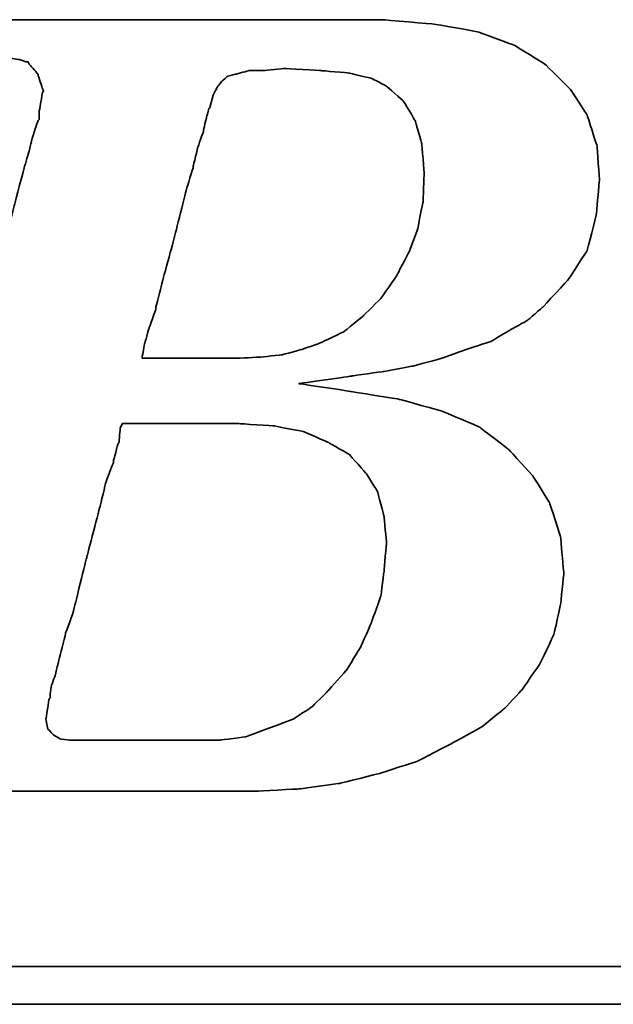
# Model space of a CAD drawing. Header units: millimetres. Extents: x 293 to 531, y -192 to -115.
# Tile 31 of 49: x 464.71 to 465.88, y -169.89 to -167.94. Entities that reach past the tile are written whole.
import ezdxf

# ---------------------------------------------------------------- set-up
doc = ezdxf.new("R2010")
doc.units = ezdxf.units.MM
doc.header["$LTSCALE"] = 0.1
doc.layers.add('DIM', color=4, linetype='CONTINUOUS')
doc.layers.add('layer 1', color=7, linetype='CONTINUOUS')

# ---------------------------------------------------------------- blocks, each defined once
blk = doc.blocks.new('TBI MOTION logo(完整正式版)')
at = {"layer": 'layer 1', "color": 22, "lineweight": 35}
for points, knots in [([(-64.65375, -6.86375), (-64.65375, -6.86375), (-64.84375, -7.29625), (-64.84375, -7.29625), (-64.84375, -7.29625), (-64.84375, -7.29625), (-64.86875, -7.34375), (-64.86875, -7.34375), (-64.86875, -7.34375), (-64.86875, -7.34375), (-64.86875, -7.36875), (-64.86875, -7.36875), (-64.86875, -7.36875), (-64.86875, -7.36875), (-65.15375, -7.65375), (-65.15375, -7.65375), (-65.15375, -7.65375), (-65.15375, -7.65375), (-65.17875, -7.65375), (-65.17875, -7.65375), (-65.17875, -7.65375), (-65.17875, -7.65375), (-65.20375, -7.67875), (-65.20375, -7.67875), (-65.20375, -7.67875), (-65.20375, -7.67875), (-65.58875, -7.87125), (-65.58875, -7.87125), (-65.58875, -7.87125), (-65.58875, -7.87125), (-65.63375, -7.87125), (-65.63375, -7.87125), (-65.63375, -7.87125), (-65.63375, -7.87125), (-65.65875, -7.89375), (-65.65875, -7.89375), (-65.65875, -7.89375), (-65.65875, -7.89375), (-66.09375, -7.94375), (-66.09375, -7.94375), (-66.09375, -7.94375), (-66.09375, -7.94375), (-66.11375, -7.94375), (-66.11375, -7.94375), (-66.11375, -7.94375), (-66.11375, -7.94375), (-66.16375, -7.94375), (-66.16375, -7.94375), (-66.16375, -7.94375), (-66.16375, -7.94375), (-66.30875, -7.94375), (-66.30875, -7.94375), (-66.30875, -7.94375), (-66.30875, -7.94375), (-66.69375, -7.94375), (-66.69375, -7.94375), (-66.69375, -7.94375), (-66.69375, -7.94375), (-67.07375, -7.94375), (-67.07375, -7.94375), (-67.07375, -7.94375), (-67.07375, -7.94375), (-67.12375, -7.94375), (-67.12375, -7.94375), (-67.12375, -7.94375), (-67.12375, -7.94375), (-67.12375, -7.96625), (-67.12375, -7.96625), (-67.12375, -7.96625), (-67.12375, -7.96625), (-67.14875, -7.99125), (-67.14875, -7.99125), (-67.14875, -7.99125), (-67.14875, -7.99125), (-67.24375, -8.34875), (-67.24375, -8.34875), (-67.24375, -8.34875), (-67.24375, -8.34875), (-67.31375, -8.68625), (-67.31375, -8.68625), (-67.31375, -8.68625), (-67.31375, -8.68625), (-67.26875, -8.68625), (-67.26875, -8.68625), (-67.26875, -8.68625), (-67.26875, -8.68625), (-67.07375, -8.68625), (-67.07375, -8.68625), (-67.07375, -8.68625), (-67.07375, -8.68625), (-66.54875, -8.68625), (-66.54875, -8.68625), (-66.54875, -8.68625), (-66.54875, -8.68625), (-65.82625, -8.68625), (-65.82625, -8.68625), (-65.82625, -8.68625), (-65.82625, -8.68625), (-65.01375, -8.68625), (-65.01375, -8.68625), (-65.01375, -8.68625), (-65.01375, -8.68625), (-64.05375, -8.68625), (-64.05375, -8.68625), (-64.05375, -8.68625), (-64.05375, -8.68625), (-62.08375, -8.68625), (-62.08375, -8.68625), (-62.08375, -8.68625), (-62.08375, -8.68625), (-60.06875, -8.68625), (-60.06875, -8.68625), (-60.06875, -8.68625), (-60.06875, -8.68625), (-59.10875, -8.68625), (-59.10875, -8.68625), (-59.10875, -8.68625), (-59.10875, -8.68625), (-58.29375, -8.68625), (-58.29375, -8.68625), (-58.29375, -8.68625), (-58.29375, -8.68625), (-57.57375, -8.68625), (-57.57375, -8.68625), (-57.57375, -8.68625), (-57.57375, -8.68625), (-57.04875, -8.68625), (-57.04875, -8.68625), (-57.04875, -8.68625), (-57.04875, -8.68625), (-56.85375, -8.68625), (-56.85375, -8.68625), (-56.85375, -8.68625), (-56.85375, -8.68625), (-56.70875, -8.68625), (-56.70875, -8.68625), (-56.70875, -8.68625), (-56.70875, -8.68625), (-56.61375, -8.68625), (-56.61375, -8.68625), (-56.61375, -8.68625), (-56.61375, -8.68625), (-56.56875, -8.68625), (-56.56875, -8.68625), (-56.56875, -8.68625), (-56.56875, -8.68625), (-55.65375, -8.63875), (-55.65375, -8.63875), (-55.65375, -8.63875), (-55.65375, -8.63875), (-54.76875, -8.51875), (-54.76875, -8.51875), (-54.76875, -8.51875), (-54.76875, -8.51875), (-53.90375, -8.30375), (-53.90375, -8.30375), (-53.90375, -8.30375), (-53.90375, -8.30375), (-53.08875, -8.03875), (-53.08875, -8.03875), (-53.08875, -8.03875), (-53.08875, -8.03875), (-52.34375, -7.65375), (-52.34375, -7.65375), (-52.34375, -7.65375), (-52.34375, -7.65375), (-51.69875, -7.29625), (-51.69875, -7.29625), (-51.69875, -7.29625), (-51.69875, -7.29625), (-51.21875, -6.91125), (-51.21875, -6.91125), (-51.21875, -6.91125), (-51.21875, -6.91125), (-50.83375, -6.50375), (-50.83375, -6.50375), (-50.83375, -6.50375), (-50.83375, -6.50375), (-50.44875, -5.94875), (-50.44875, -5.94875), (-50.44875, -5.94875), (-50.44875, -5.94875), (-50.13875, -5.30375), (-50.13875, -5.30375), (-50.13875, -5.30375), (-50.13875, -5.30375), (-49.99375, -4.65375), (-49.99375, -4.65375), (-49.99375, -4.65375), (-49.99375, -4.65375), (-49.92375, -3.98375), (-49.92375, -3.98375), (-49.92375, -3.98375), (-49.92375, -3.98375), (-49.99375, -3.19374), (-49.99375, -3.19374), (-49.99375, -3.19374), (-49.99375, -3.19374), (-50.23374, -2.44874), (-50.23374, -2.44874), (-50.23374, -2.44874), (-50.23374, -2.44874), (-50.59375, -1.87374), (-50.59375, -1.87374), (-50.59375, -1.87374), (-50.59375, -1.87374), (-51.09875, -1.31874), (-51.09875, -1.31874), (-51.09875, -1.31874), (-51.09875, -1.31874), (-51.74375, -0.81875), (-51.74375, -0.81875), (-51.74375, -0.81875), (-51.74375, -0.81875), (-52.53875, -0.48125), (-52.53875, -0.48125), (-52.53875, -0.48125), (-52.53875, -0.48125), (-53.47375, -0.21875), (-53.47375, -0.21875), (-53.47375, -0.21875), (-53.47375, -0.21875), (-54.52875, -0.04874), (-54.52875, -0.04874), (-54.52875, -0.04874), (-54.52875, -0.04874), (-55.65375, 0.12125), (-55.65375, 0.12125), (-55.65375, 0.12125), (-55.65375, 0.12125), (-54.50375, 0.28624), (-54.50375, 0.28624), (-54.50375, 0.28624), (-54.50375, 0.28624), (-53.83375, 0.38124), (-53.83375, 0.38124), (-53.83375, 0.38124), (-53.83375, 0.38124), (-53.18375, 0.50125), (-53.18375, 0.50125), (-53.18375, 0.50125), (-53.18375, 0.50125), (-52.55875, 0.66874), (-52.55875, 0.66874), (-52.55875, 0.66874), (-52.55875, 0.66874), (-52.03375, 0.86124), (-52.03375, 0.86124), (-52.03375, 0.86124), (-52.03375, 0.86124), (-51.50374, 1.03124), (-51.50374, 1.03124), (-51.50374, 1.03124), (-51.50374, 1.03124), (-51.09875, 1.27125), (-51.09875, 1.27125), (-51.09875, 1.27125), (-51.09875, 1.27125), (-50.71375, 1.48624), (-50.71375, 1.48624), (-50.71375, 1.48624), (-50.71375, 1.48624), (-50.37625, 1.77625), (-50.37625, 1.77625), (-50.37625, 1.77625), (-50.37625, 1.77625), (-49.82375, 2.37625), (-49.82375, 2.37625), (-49.82375, 2.37625), (-49.82375, 2.37625), (-49.41875, 2.99625), (-49.41875, 2.99625), (-49.41875, 2.99625), (-49.41875, 2.99625), (-49.22375, 3.76625), (-49.22375, 3.76625), (-49.22375, 3.76625), (-49.22375, 3.76625), (-49.15375, 4.50874), (-49.15375, 4.50874), (-49.15375, 4.50874), (-49.15375, 4.50874), (-49.20375, 5.25125), (-49.20375, 5.25125), (-49.20375, 5.25125), (-49.20375, 5.25125), (-49.41875, 5.92625), (-49.41875, 5.92625), (-49.41875, 5.92625), (-49.41875, 5.92625), (-49.77875, 6.47625), (-49.77875, 6.47625), (-49.77875, 6.47625), (-49.77875, 6.47625), (-50.33125, 7.02624), (-50.33125, 7.02624), (-50.33125, 7.02624), (-50.33125, 7.02624), (-51.00125, 7.43625), (-51.00125, 7.43625), (-51.00125, 7.43625), (-51.00125, 7.43625), (-51.79375, 7.72625), (-51.79375, 7.72625), (-51.79375, 7.72625), (-51.79375, 7.72625), (-52.72875, 7.89124), (-52.72875, 7.89124), (-52.72875, 7.89124), (-52.72875, 7.89124), (-53.83375, 7.98625), (-53.83375, 7.98625), (-53.83375, 7.98625), (-53.83375, 7.98625), (-53.92875, 7.98625), (-53.92875, 7.98625), (-53.92875, 7.98625), (-53.92875, 7.98625), (-54.26375, 7.98625), (-54.26375, 7.98625), (-54.26375, 7.98625), (-54.26375, 7.98625), (-54.74375, 7.98625), (-54.74375, 7.98625), (-54.74375, 7.98625), (-54.74375, 7.98625), (-55.36875, 7.98625), (-55.36875, 7.98625), (-55.36875, 7.98625), (-55.36875, 7.98625), (-56.13375, 7.98625), (-56.13375, 7.98625), (-56.13375, 7.98625), (-56.13375, 7.98625), (-56.94875, 7.98625), (-56.94875, 7.98625), (-56.94875, 7.98625), (-56.94875, 7.98625), (-58.77625, 7.98625), (-58.77625, 7.98625), (-58.77625, 7.98625), (-58.77625, 7.98625), (-60.59875, 7.98625), (-60.59875, 7.98625), (-60.59875, 7.98625), (-60.59875, 7.98625), (-61.41375, 7.98625), (-61.41375, 7.98625), (-61.41375, 7.98625), (-61.41375, 7.98625), (-62.17875, 7.98625), (-62.17875, 7.98625), (-62.17875, 7.98625), (-62.17875, 7.98625), (-62.80375, 7.98625), (-62.80375, 7.98625), (-62.80375, 7.98625), (-62.80375, 7.98625), (-63.30625, 7.98625), (-63.30625, 7.98625), (-63.30625, 7.98625), (-63.30625, 7.98625), (-63.57375, 7.98625), (-63.57375, 7.98625), (-63.57375, 7.98625), (-63.57375, 7.98625), (-63.57375, 7.96375), (-63.57375, 7.96375), (-63.57375, 7.96375), (-63.57375, 7.96375), (-63.59875, 7.94125), (-63.59875, 7.94125), (-63.59875, 7.94125), (-63.59875, 7.94125), (-63.69375, 7.55625), (-63.69375, 7.55625), (-63.69375, 7.55625), (-63.69375, 7.55625), (-63.76375, 7.24624), (-63.76375, 7.24624), (-63.76375, 7.24624), (-63.76375, 7.24624), (-63.23875, 7.24624), (-63.23875, 7.24624), (-63.23875, 7.24624), (-63.23875, 7.24624), (-62.75875, 7.24624), (-62.75875, 7.24624), (-62.75875, 7.24624), (-62.75875, 7.24624), (-62.61125, 7.24624), (-62.61125, 7.24624), (-62.61125, 7.24624), (-62.61125, 7.24624), (-62.56625, 7.24624), (-62.56625, 7.24624), (-62.56625, 7.24624), (-62.56625, 7.24624), (-62.22875, 7.24624), (-62.22875, 7.24624), (-62.22875, 7.24624), (-62.22875, 7.24624), (-62.20375, 7.24624), (-62.20375, 7.24624), (-62.20375, 7.24624), (-62.20375, 7.24624), (-62.17875, 7.21875), (-62.17875, 7.21875), (-62.17875, 7.21875), (-62.17875, 7.21875), (-61.96375, 7.17125), (-61.96375, 7.17125), (-61.96375, 7.17125), (-61.96375, 7.17125), (-61.72375, 7.12624), (-61.72375, 7.12624), (-61.72375, 7.12624), (-61.72375, 7.12624), (-61.70375, 7.12624), (-61.70375, 7.12624), (-61.70375, 7.12624), (-61.70375, 7.12624), (-61.55875, 7.07624), (-61.55875, 7.07624), (-61.55875, 7.07624), (-61.55875, 7.07624), (-61.50875, 7.07624), (-61.50875, 7.07624), (-61.50875, 7.07624), (-61.50875, 7.07624), (-61.48375, 7.02624), (-61.48375, 7.02624), (-61.48375, 7.02624), (-61.48375, 7.02624), (-61.31875, 6.83375), (-61.31875, 6.83375), (-61.31875, 6.83375), (-61.31875, 6.83375), (-61.29375, 6.81125), (-61.29375, 6.81125), (-61.29375, 6.81125), (-61.29375, 6.81125), (-61.29375, 6.78625), (-61.29375, 6.78625), (-61.29375, 6.78625), (-61.29375, 6.78625), (-61.19875, 6.50124), (-61.19875, 6.50124), (-61.19875, 6.50124), (-61.19875, 6.50124), (-61.17375, 6.45124), (-61.17375, 6.45124), (-61.17375, 6.45124), (-61.17375, 6.45124), (-61.19875, 6.40625), (-61.19875, 6.40625), (-61.19875, 6.40625), (-61.19875, 6.40625), (-61.26875, 5.99624), (-61.26875, 5.99624), (-61.26875, 5.99624), (-61.26875, 5.99624), (-61.26875, 5.85125), (-61.26875, 5.85125), (-61.26875, 5.85125), (-61.26875, 5.85125), (-61.26875, 5.82625), (-61.26875, 5.82625), (-61.26875, 5.82625), (-61.26875, 5.82625), (-61.29375, 5.80625), (-61.29375, 5.80625), (-61.29375, 5.80625), (-61.29375, 5.80625), (-61.34125, 5.66125), (-61.34125, 5.66125), (-61.34125, 5.66125), (-61.34125, 5.66125), (-61.41375, 5.44625), (-61.41375, 5.44625), (-61.41375, 5.44625), (-61.41375, 5.44625), (-61.48375, 5.15625), (-61.48375, 5.15625), (-61.48375, 5.15625), (-61.48375, 5.15625), (-61.58375, 4.82124), (-61.58375, 4.82124), (-61.58375, 4.82124), (-61.58375, 4.82124), (-61.79875, 4.00375), (-61.79875, 4.00375), (-61.79875, 4.00375), (-61.79875, 4.00375), (-62.05875, 2.99625), (-62.05875, 2.99625), (-62.05875, 2.99625), (-62.05875, 2.99625), (-62.34875, 1.91625), (-62.34875, 1.91625), (-62.34875, 1.91625), (-62.34875, 1.91625), (-62.97375, -0.41124), (-62.97375, -0.41124), (-62.97375, -0.41124), (-62.97375, -0.41124), (-63.59875, -2.75875), (-63.59875, -2.75875), (-63.59875, -2.75875), (-63.59875, -2.75875), (-63.88375, -3.86374), (-63.88375, -3.86374), (-63.88375, -3.86374), (-63.88375, -3.86374), (-64.14875, -4.82374), (-64.14875, -4.82374), (-64.14875, -4.82374), (-64.14875, -4.82374), (-64.36375, -5.64125), (-64.36375, -5.64125), (-64.36375, -5.64125), (-64.36375, -5.64125), (-64.43625, -5.97625), (-64.43625, -5.97625), (-64.43625, -5.97625), (-64.43625, -5.97625), (-64.50875, -6.28625), (-64.50875, -6.28625), (-64.50875, -6.28625), (-64.50875, -6.28625), (-64.50875, -6.30875), (-64.50875, -6.30875), (-64.50875, -6.30875), (-64.50875, -6.30875), (-64.57875, -6.50375), (-64.57875, -6.50375), (-64.57875, -6.50375), (-64.57875, -6.50375), (-64.62875, -6.69625), (-64.62875, -6.69625), (-64.62875, -6.69625), (-64.62875, -6.69625), (-64.62875, -6.76875), (-64.62875, -6.76875), (-64.62875, -6.76875), (-64.62875, -6.76875), (-64.62875, -6.81375), (-64.62875, -6.81375), (-64.62875, -6.81375), (-64.62875, -6.81375), (-64.62875, -6.83875), (-64.62875, -6.83875), (-64.62875, -6.83875), (-64.62875, -6.83875), (-64.65375, -6.86375), (-64.65375, -6.86375)], [0, 0, 0, 0, 0.00719424, 0.00719424, 0.00719424, 0.00719425, 0.01438849, 0.01438849, 0.01438849, 0.0143885, 0.02158273, 0.02158273, 0.02158273, 0.02158274, 0.02877698, 0.02877698, 0.02877698, 0.02877699, 0.03597122, 0.03597122, 0.03597122, 0.03597123, 0.04316547, 0.04316547, 0.04316547, 0.04316548, 0.05035971, 0.05035971, 0.05035971, 0.05035972, 0.05755396, 0.05755396, 0.05755396, 0.05755397, 0.0647482, 0.0647482, 0.0647482, 0.06474821, 0.07194245, 0.07194245, 0.07194245, 0.07194246, 0.07913669, 0.07913669, 0.07913669, 0.0791367, 0.08633094, 0.08633094, 0.08633094, 0.08633095, 0.09352518, 0.09352518, 0.09352518, 0.09352519, 0.10071942, 0.10071942, 0.10071942, 0.10071943, 0.10791367, 0.10791367, 0.10791367, 0.10791368, 0.11510791, 0.11510791, 0.11510791, 0.11510792, 0.12230216, 0.12230216, 0.12230216, 0.12230217, 0.1294964, 0.1294964, 0.1294964, 0.12949641, 0.13669065, 0.13669065, 0.13669065, 0.13669066, 0.14388489, 0.14388489, 0.14388489, 0.1438849, 0.15107914, 0.15107914, 0.15107914, 0.15107915, 0.15827338, 0.15827338, 0.15827338, 0.15827339, 0.16546763, 0.16546763, 0.16546763, 0.16546764, 0.17266187, 0.17266187, 0.17266187, 0.17266188, 0.17985612, 0.17985612, 0.17985612, 0.17985613, 0.18705036, 0.18705036, 0.18705036, 0.18705037, 0.1942446, 0.1942446, 0.1942446, 0.19424461, 0.20143885, 0.20143885, 0.20143885, 0.20143886, 0.20863309, 0.20863309, 0.20863309, 0.2086331, 0.21582734, 0.21582734, 0.21582734, 0.21582735, 0.22302158, 0.22302158, 0.22302158, 0.22302159, 0.23021583, 0.23021583, 0.23021583, 0.23021584, 0.23741007, 0.23741007, 0.23741007, 0.23741008, 0.24460432, 0.24460432, 0.24460432, 0.24460433, 0.25179856, 0.25179856, 0.25179856, 0.25179857, 0.25899281, 0.25899281, 0.25899281, 0.25899282, 0.26618705, 0.26618705, 0.26618705, 0.26618706, 0.27338129, 0.27338129, 0.27338129, 0.2733813, 0.28057554, 0.28057554, 0.28057554, 0.28057555, 0.28776978, 0.28776978, 0.28776978, 0.28776979, 0.29496403, 0.29496403, 0.29496403, 0.29496404, 0.30215827, 0.30215827, 0.30215827, 0.30215828, 0.30935252, 0.30935252, 0.30935252, 0.30935253, 0.31654676, 0.31654676, 0.31654676, 0.31654677, 0.32374101, 0.32374101, 0.32374101, 0.32374102, 0.33093525, 0.33093525, 0.33093525, 0.33093526, 0.3381295, 0.3381295, 0.3381295, 0.33812951, 0.34532374, 0.34532374, 0.34532374, 0.34532375, 0.35251799, 0.35251799, 0.35251799, 0.352518, 0.35971223, 0.35971223, 0.35971223, 0.35971224, 0.36690647, 0.36690647, 0.36690647, 0.36690648, 0.37410072, 0.37410072, 0.37410072, 0.37410073, 0.38129496, 0.38129496, 0.38129496, 0.38129497, 0.38848921, 0.38848921, 0.38848921, 0.38848922, 0.39568345, 0.39568345, 0.39568345, 0.39568346, 0.4028777, 0.4028777, 0.4028777, 0.40287771, 0.41007194, 0.41007194, 0.41007194, 0.41007195, 0.41726619, 0.41726619, 0.41726619, 0.4172662, 0.42446043, 0.42446043, 0.42446043, 0.42446044, 0.43165468, 0.43165468, 0.43165468, 0.43165469, 0.43884892, 0.43884892, 0.43884892, 0.43884893, 0.44604317, 0.44604317, 0.44604317, 0.44604318, 0.45323741, 0.45323741, 0.45323741, 0.45323742, 0.46043165, 0.46043165, 0.46043165, 0.46043166, 0.4676259, 0.4676259, 0.4676259, 0.46762591, 0.47482014, 0.47482014, 0.47482014, 0.47482015, 0.48201439, 0.48201439, 0.48201439, 0.4820144, 0.48920863, 0.48920863, 0.48920863, 0.48920864, 0.49640288, 0.49640288, 0.49640288, 0.49640289, 0.50359712, 0.50359712, 0.50359712, 0.50359713, 0.51079137, 0.51079137, 0.51079137, 0.51079138, 0.51798561, 0.51798561, 0.51798561, 0.51798562, 0.52517986, 0.52517986, 0.52517986, 0.52517987, 0.5323741, 0.5323741, 0.5323741, 0.53237411, 0.53956835, 0.53956835, 0.53956835, 0.53956836, 0.54676259, 0.54676259, 0.54676259, 0.5467626, 0.55395683, 0.55395683, 0.55395683, 0.55395684, 0.56115108, 0.56115108, 0.56115108, 0.56115109, 0.56834532, 0.56834532, 0.56834532, 0.56834533, 0.57553957, 0.57553957, 0.57553957, 0.57553958, 0.58273381, 0.58273381, 0.58273381, 0.58273382, 0.58992806, 0.58992806, 0.58992806, 0.58992807, 0.5971223, 0.5971223, 0.5971223, 0.59712231, 0.60431655, 0.60431655, 0.60431655, 0.60431656, 0.61151079, 0.61151079, 0.61151079, 0.6115108, 0.61870504, 0.61870504, 0.61870504, 0.61870505, 0.62589928, 0.62589928, 0.62589928, 0.62589929, 0.63309353, 0.63309353, 0.63309353, 0.63309354, 0.64028777, 0.64028777, 0.64028777, 0.64028778, 0.64748201, 0.64748201, 0.64748201, 0.64748202, 0.65467626, 0.65467626, 0.65467626, 0.65467627, 0.6618705, 0.6618705, 0.6618705, 0.66187051, 0.66906475, 0.66906475, 0.66906475, 0.66906476, 0.67625899, 0.67625899, 0.67625899, 0.676259, 0.68345324, 0.68345324, 0.68345324, 0.68345325, 0.69064748, 0.69064748, 0.69064748, 0.69064749, 0.69784173, 0.69784173, 0.69784173, 0.69784174, 0.70503597, 0.70503597, 0.70503597, 0.70503598, 0.71223022, 0.71223022, 0.71223022, 0.71223023, 0.71942446, 0.71942446, 0.71942446, 0.71942447, 0.72661871, 0.72661871, 0.72661871, 0.72661872, 0.73381295, 0.73381295, 0.73381295, 0.73381296, 0.74100719, 0.74100719, 0.74100719, 0.7410072, 0.74820144, 0.74820144, 0.74820144, 0.74820145, 0.75539568, 0.75539568, 0.75539568, 0.75539569, 0.76258993, 0.76258993, 0.76258993, 0.76258994, 0.76978417, 0.76978417, 0.76978417, 0.76978418, 0.77697842, 0.77697842, 0.77697842, 0.77697843, 0.78417266, 0.78417266, 0.78417266, 0.78417267, 0.79136691, 0.79136691, 0.79136691, 0.79136692, 0.79856115, 0.79856115, 0.79856115, 0.79856116, 0.8057554, 0.8057554, 0.8057554, 0.80575541, 0.81294964, 0.81294964, 0.81294964, 0.81294965, 0.82014388, 0.82014388, 0.82014388, 0.82014389, 0.82733813, 0.82733813, 0.82733813, 0.82733814, 0.83453237, 0.83453237, 0.83453237, 0.83453238, 0.84172662, 0.84172662, 0.84172662, 0.84172663, 0.84892086, 0.84892086, 0.84892086, 0.84892087, 0.85611511, 0.85611511, 0.85611511, 0.85611512, 0.86330935, 0.86330935, 0.86330935, 0.86330936, 0.8705036, 0.8705036, 0.8705036, 0.87050361, 0.87769784, 0.87769784, 0.87769784, 0.87769785, 0.88489209, 0.88489209, 0.88489209, 0.8848921, 0.89208633, 0.89208633, 0.89208633, 0.89208634, 0.89928058, 0.89928058, 0.89928058, 0.89928059, 0.90647482, 0.90647482, 0.90647482, 0.90647483, 0.91366906, 0.91366906, 0.91366906, 0.91366907, 0.92086331, 0.92086331, 0.92086331, 0.92086332, 0.92805755, 0.92805755, 0.92805755, 0.92805756, 0.9352518, 0.9352518, 0.9352518, 0.93525181, 0.94244604, 0.94244604, 0.94244604, 0.94244605, 0.94964029, 0.94964029, 0.94964029, 0.9496403, 0.95683453, 0.95683453, 0.95683453, 0.95683454, 0.96402878, 0.96402878, 0.96402878, 0.96402879, 0.97122302, 0.97122302, 0.97122302, 0.97122303, 0.97841727, 0.97841727, 0.97841727, 0.97841728, 0.98561151, 0.98561151, 0.98561151, 0.98561152, 0.99280576, 0.99280576, 0.99280576, 0.99280577, 1, 1, 1, 1]), ([(-57.50375, 6.35625), (-57.50375, 6.35625), (-57.57375, 6.11625), (-57.57375, 6.11625), (-57.57375, 6.11625), (-57.57375, 6.11625), (-57.57375, 6.09125), (-57.57375, 6.09125), (-57.57375, 6.09125), (-57.57375, 6.09125), (-57.59875, 6.06625), (-57.59875, 6.06625), (-57.59875, 6.06625), (-57.59875, 6.06625), (-57.64875, 5.87625), (-57.64875, 5.87625), (-57.64875, 5.87625), (-57.64875, 5.87625), (-57.71875, 5.58875), (-57.71875, 5.58875), (-57.71875, 5.58875), (-57.71875, 5.58875), (-57.71875, 5.56625), (-57.71875, 5.56625), (-57.71875, 5.56625), (-57.71875, 5.56625), (-57.83875, 5.23125), (-57.83875, 5.23125), (-57.83875, 5.23125), (-57.83875, 5.23125), (-57.93625, 4.82124), (-57.93625, 4.82124), (-57.93625, 4.82124), (-57.93625, 4.82124), (-57.93625, 4.79624), (-57.93625, 4.79624), (-57.93625, 4.79624), (-57.93625, 4.79624), (-58.07875, 4.34125), (-58.07875, 4.34125), (-58.07875, 4.34125), (-58.07875, 4.34125), (-58.34375, 3.28625), (-58.34375, 3.28625), (-58.34375, 3.28625), (-58.34375, 3.28625), (-58.62875, 2.23124), (-58.62875, 2.23124), (-58.62875, 2.23124), (-58.62875, 2.23124), (-58.74875, 1.75125), (-58.74875, 1.75125), (-58.74875, 1.75125), (-58.74875, 1.75125), (-58.74875, 1.72625), (-58.74875, 1.72625), (-58.74875, 1.72625), (-58.74875, 1.72625), (-58.89375, 1.31625), (-58.89375, 1.31625), (-58.89375, 1.31625), (-58.89375, 1.31625), (-58.98875, 0.98124), (-58.98875, 0.98124), (-58.98875, 0.98124), (-58.98875, 0.98124), (-59.03875, 0.71625), (-59.03875, 0.71625), (-59.03875, 0.71625), (-59.03875, 0.71625), (-59.03875, 0.66874), (-59.03875, 0.66874), (-59.03875, 0.66874), (-59.03875, 0.66874), (-58.91875, 0.66874), (-58.91875, 0.66874), (-58.91875, 0.66874), (-58.91875, 0.66874), (-58.53375, 0.66874), (-58.53375, 0.66874), (-58.53375, 0.66874), (-58.53375, 0.66874), (-58.10375, 0.66874), (-58.10375, 0.66874), (-58.10375, 0.66874), (-58.10375, 0.66874), (-57.66875, 0.66874), (-57.66875, 0.66874), (-57.66875, 0.66874), (-57.66875, 0.66874), (-57.33375, 0.66874), (-57.33375, 0.66874), (-57.33375, 0.66874), (-57.33375, 0.66874), (-57.09375, 0.66874), (-57.09375, 0.66874), (-57.09375, 0.66874), (-57.09375, 0.66874), (-56.99875, 0.66874), (-56.99875, 0.66874), (-56.99875, 0.66874), (-56.99875, 0.66874), (-56.49375, 0.69374), (-56.49375, 0.69374), (-56.49375, 0.69374), (-56.49375, 0.69374), (-56.01375, 0.74374), (-56.01375, 0.74374), (-56.01375, 0.74374), (-56.01375, 0.74374), (-55.58375, 0.86124), (-55.58375, 0.86124), (-55.58375, 0.86124), (-55.58375, 0.86124), (-55.17375, 1.00624), (-55.17375, 1.00624), (-55.17375, 1.00624), (-55.17375, 1.00624), (-54.67375, 1.24625), (-54.67375, 1.24625), (-54.67375, 1.24625), (-54.67375, 1.24625), (-54.26375, 1.58124), (-54.26375, 1.58124), (-54.26375, 1.58124), (-54.26375, 1.58124), (-53.87875, 1.96374), (-53.87875, 1.96374), (-53.87875, 1.96374), (-53.87875, 1.96374), (-53.54375, 2.44625), (-53.54375, 2.44625), (-53.54375, 2.44625), (-53.54375, 2.44625), (-53.27875, 2.95125), (-53.27875, 2.95125), (-53.27875, 2.95125), (-53.27875, 2.95125), (-53.08875, 3.45124), (-53.08875, 3.45124), (-53.08875, 3.45124), (-53.08875, 3.45124), (-52.96875, 4.05124), (-52.96875, 4.05124), (-52.96875, 4.05124), (-52.96875, 4.05124), (-52.94375, 4.65125), (-52.94375, 4.65125), (-52.94375, 4.65125), (-52.94375, 4.65125), (-52.99375, 5.30125), (-52.99375, 5.30125), (-52.99375, 5.30125), (-52.99375, 5.30125), (-53.13875, 5.80625), (-53.13875, 5.80625), (-53.13875, 5.80625), (-53.13875, 5.80625), (-53.39875, 6.23625), (-53.39875, 6.23625), (-53.39875, 6.23625), (-53.39875, 6.23625), (-53.75875, 6.54875), (-53.75875, 6.54875), (-53.75875, 6.54875), (-53.75875, 6.54875), (-54.07375, 6.71625), (-54.07375, 6.71625), (-54.07375, 6.71625), (-54.07375, 6.71625), (-54.57375, 6.83375), (-54.57375, 6.83375), (-54.57375, 6.83375), (-54.57375, 6.83375), (-55.17375, 6.88625), (-55.17375, 6.88625), (-55.17375, 6.88625), (-55.17375, 6.88625), (-55.96875, 6.93125), (-55.96875, 6.93125), (-55.96875, 6.93125), (-55.96875, 6.93125), (-56.39875, 6.88625), (-56.39875, 6.88625), (-56.39875, 6.88625), (-56.39875, 6.88625), (-56.42125, 6.88625), (-56.42125, 6.88625), (-56.42125, 6.88625), (-56.42125, 6.88625), (-56.73375, 6.88625), (-56.73375, 6.88625), (-56.73375, 6.88625), (-56.73375, 6.88625), (-56.99875, 6.81125), (-56.99875, 6.81125), (-56.99875, 6.81125), (-56.99875, 6.81125), (-57.02375, 6.81125), (-57.02375, 6.81125), (-57.02375, 6.81125), (-57.02375, 6.81125), (-57.18875, 6.76625), (-57.18875, 6.76625), (-57.18875, 6.76625), (-57.18875, 6.76625), (-57.30875, 6.66625), (-57.30875, 6.66625), (-57.30875, 6.66625), (-57.30875, 6.66625), (-57.40875, 6.54875), (-57.40875, 6.54875), (-57.40875, 6.54875), (-57.40875, 6.54875), (-57.50375, 6.35625), (-57.50375, 6.35625)], [0, 0, 0, 0, 0.01851852, 0.01851852, 0.01851852, 0.01851853, 0.03703704, 0.03703704, 0.03703704, 0.03703705, 0.05555556, 0.05555556, 0.05555556, 0.05555557, 0.07407407, 0.07407407, 0.07407407, 0.07407408, 0.09259259, 0.09259259, 0.09259259, 0.0925926, 0.11111111, 0.11111111, 0.11111111, 0.11111112, 0.12962963, 0.12962963, 0.12962963, 0.12962964, 0.14814815, 0.14814815, 0.14814815, 0.14814816, 0.16666667, 0.16666667, 0.16666667, 0.16666668, 0.18518519, 0.18518519, 0.18518519, 0.1851852, 0.2037037, 0.2037037, 0.2037037, 0.20370371, 0.22222222, 0.22222222, 0.22222222, 0.22222223, 0.24074074, 0.24074074, 0.24074074, 0.24074075, 0.25925926, 0.25925926, 0.25925926, 0.25925927, 0.27777778, 0.27777778, 0.27777778, 0.27777779, 0.2962963, 0.2962963, 0.2962963, 0.29629631, 0.31481481, 0.31481481, 0.31481481, 0.31481482, 0.33333333, 0.33333333, 0.33333333, 0.33333334, 0.35185185, 0.35185185, 0.35185185, 0.35185186, 0.37037037, 0.37037037, 0.37037037, 0.37037038, 0.38888889, 0.38888889, 0.38888889, 0.3888889, 0.40740741, 0.40740741, 0.40740741, 0.40740742, 0.42592593, 0.42592593, 0.42592593, 0.42592594, 0.44444444, 0.44444444, 0.44444444, 0.44444445, 0.46296296, 0.46296296, 0.46296296, 0.46296297, 0.48148148, 0.48148148, 0.48148148, 0.48148149, 0.5, 0.5, 0.5, 0.50000001, 0.51851852, 0.51851852, 0.51851852, 0.51851853, 0.53703704, 0.53703704, 0.53703704, 0.53703705, 0.55555556, 0.55555556, 0.55555556, 0.55555557, 0.57407407, 0.57407407, 0.57407407, 0.57407408, 0.59259259, 0.59259259, 0.59259259, 0.5925926, 0.61111111, 0.61111111, 0.61111111, 0.61111112, 0.62962963, 0.62962963, 0.62962963, 0.62962964, 0.64814815, 0.64814815, 0.64814815, 0.64814816, 0.66666667, 0.66666667, 0.66666667, 0.66666668, 0.68518519, 0.68518519, 0.68518519, 0.6851852, 0.7037037, 0.7037037, 0.7037037, 0.70370371, 0.72222222, 0.72222222, 0.72222222, 0.72222223, 0.74074074, 0.74074074, 0.74074074, 0.74074075, 0.75925926, 0.75925926, 0.75925926, 0.75925927, 0.77777778, 0.77777778, 0.77777778, 0.77777779, 0.7962963, 0.7962963, 0.7962963, 0.79629631, 0.81481481, 0.81481481, 0.81481481, 0.81481482, 0.83333333, 0.83333333, 0.83333333, 0.83333334, 0.85185185, 0.85185185, 0.85185185, 0.85185186, 0.87037037, 0.87037037, 0.87037037, 0.87037038, 0.88888889, 0.88888889, 0.88888889, 0.8888889, 0.90740741, 0.90740741, 0.90740741, 0.90740742, 0.92592593, 0.92592593, 0.92592593, 0.92592594, 0.94444444, 0.94444444, 0.94444444, 0.94444445, 0.96296296, 0.96296296, 0.96296296, 0.96296297, 0.98148148, 0.98148148, 0.98148148, 0.98148149, 1, 1, 1, 1]), ([(-61.03125, -6.57375), (-61.03125, -6.57375), (-61.03125, -6.67125), (-61.03125, -6.67125), (-61.03125, -6.67125), (-61.03125, -6.67125), (-61.05375, -6.69625), (-61.05375, -6.69625), (-61.05375, -6.69625), (-61.05375, -6.69625), (-61.12375, -7.12875), (-61.12375, -7.12875), (-61.12375, -7.12875), (-61.12375, -7.12875), (-61.07875, -7.34375), (-61.07875, -7.34375), (-61.07875, -7.34375), (-61.07875, -7.34375), (-60.93375, -7.48875), (-60.93375, -7.48875), (-60.93375, -7.48875), (-60.93375, -7.48875), (-60.81375, -7.55625), (-60.81375, -7.55625), (-60.81375, -7.55625), (-60.81375, -7.55625), (-60.62375, -7.58375), (-60.62375, -7.58375), (-60.62375, -7.58375), (-60.62375, -7.58375), (-60.30875, -7.58375), (-60.30875, -7.58375), (-60.30875, -7.58375), (-60.30875, -7.58375), (-59.97375, -7.58375), (-59.97375, -7.58375), (-59.97375, -7.58375), (-59.97375, -7.58375), (-59.87875, -7.58375), (-59.87875, -7.58375), (-59.87875, -7.58375), (-59.87875, -7.58375), (-59.63625, -7.58375), (-59.63625, -7.58375), (-59.63625, -7.58375), (-59.63625, -7.58375), (-58.96875, -7.58375), (-58.96875, -7.58375), (-58.96875, -7.58375), (-58.96875, -7.58375), (-58.29375, -7.58375), (-58.29375, -7.58375), (-58.29375, -7.58375), (-58.29375, -7.58375), (-58.05375, -7.58375), (-58.05375, -7.58375), (-58.05375, -7.58375), (-58.05375, -7.58375), (-57.98375, -7.58375), (-57.98375, -7.58375), (-57.98375, -7.58375), (-57.98375, -7.58375), (-57.35875, -7.58375), (-57.35875, -7.58375), (-57.35875, -7.58375), (-57.35875, -7.58375), (-56.78375, -7.50875), (-56.78375, -7.50875), (-56.78375, -7.50875), (-56.78375, -7.50875), (-56.27875, -7.31875), (-56.27875, -7.31875), (-56.27875, -7.31875), (-56.27875, -7.31875), (-55.77375, -7.12875), (-55.77375, -7.12875), (-55.77375, -7.12875), (-55.77375, -7.12875), (-55.36875, -6.86375), (-55.36875, -6.86375), (-55.36875, -6.86375), (-55.36875, -6.86375), (-55.00875, -6.50375), (-55.00875, -6.50375), (-55.00875, -6.50375), (-55.00875, -6.50375), (-54.62375, -6.06875), (-54.62375, -6.06875), (-54.62375, -6.06875), (-54.62375, -6.06875), (-54.31375, -5.56875), (-54.31375, -5.56875), (-54.31375, -5.56875), (-54.31375, -5.56875), (-54.07375, -5.01625), (-54.07375, -5.01625), (-54.07375, -5.01625), (-54.07375, -5.01625), (-53.87875, -4.46374), (-53.87875, -4.46374), (-53.87875, -4.46374), (-53.87875, -4.46374), (-53.80875, -3.91375), (-53.80875, -3.91375), (-53.80875, -3.91375), (-53.80875, -3.91375), (-53.75875, -3.31375), (-53.75875, -3.31375), (-53.75875, -3.31375), (-53.75875, -3.31375), (-53.80875, -2.75875), (-53.80875, -2.75875), (-53.80875, -2.75875), (-53.80875, -2.75875), (-53.95375, -2.20875), (-53.95375, -2.20875), (-53.95375, -2.20875), (-53.95375, -2.20875), (-54.19375, -1.82625), (-54.19375, -1.82625), (-54.19375, -1.82625), (-54.19375, -1.82625), (-54.55375, -1.41875), (-54.55375, -1.41875), (-54.55375, -1.41875), (-54.55375, -1.41875), (-55.00875, -1.15125), (-55.00875, -1.15125), (-55.00875, -1.15125), (-55.00875, -1.15125), (-55.56125, -0.91375), (-55.56125, -0.91375), (-55.56125, -0.91375), (-55.56125, -0.91375), (-56.18125, -0.79375), (-56.18125, -0.79375), (-56.18125, -0.79375), (-56.18125, -0.79375), (-56.94875, -0.74374), (-56.94875, -0.74374), (-56.94875, -0.74374), (-56.94875, -0.74374), (-56.99875, -0.74374), (-56.99875, -0.74374), (-56.99875, -0.74374), (-56.99875, -0.74374), (-57.09375, -0.74374), (-57.09375, -0.74374), (-57.09375, -0.74374), (-57.09375, -0.74374), (-57.38375, -0.74374), (-57.38375, -0.74374), (-57.38375, -0.74374), (-57.38375, -0.74374), (-57.76875, -0.74374), (-57.76875, -0.74374), (-57.76875, -0.74374), (-57.76875, -0.74374), (-58.24625, -0.74374), (-58.24625, -0.74374), (-58.24625, -0.74374), (-58.24625, -0.74374), (-58.72875, -0.74374), (-58.72875, -0.74374), (-58.72875, -0.74374), (-58.72875, -0.74374), (-59.20875, -0.74374), (-59.20875, -0.74374), (-59.20875, -0.74374), (-59.20875, -0.74374), (-59.46875, -0.74374), (-59.46875, -0.74374), (-59.46875, -0.74374), (-59.46875, -0.74374), (-59.51625, -0.83875), (-59.51625, -0.83875), (-59.51625, -0.83875), (-59.51625, -0.83875), (-59.54375, -1.15125), (-59.54375, -1.15125), (-59.54375, -1.15125), (-59.54375, -1.15125), (-59.56375, -1.17874), (-59.56375, -1.17874), (-59.56375, -1.17874), (-59.56375, -1.17874), (-59.66375, -1.55875), (-59.66375, -1.55875), (-59.66375, -1.55875), (-59.66375, -1.55875), (-59.66375, -1.58375), (-59.66375, -1.58375), (-59.66375, -1.58375), (-59.66375, -1.58375), (-59.82875, -2.01874), (-59.82875, -2.01874), (-59.82875, -2.01874), (-59.82875, -2.01874), (-59.94875, -2.52125), (-59.94875, -2.52125), (-59.94875, -2.52125), (-59.94875, -2.52125), (-60.23875, -3.62375), (-60.23875, -3.62375), (-60.23875, -3.62375), (-60.23875, -3.62375), (-60.52375, -4.77624), (-60.52375, -4.77624), (-60.52375, -4.77624), (-60.52375, -4.77624), (-60.52375, -4.79874), (-60.52375, -4.79874), (-60.52375, -4.79874), (-60.52375, -4.79874), (-60.69125, -5.25375), (-60.69125, -5.25375), (-60.69125, -5.25375), (-60.69125, -5.25375), (-60.81375, -5.73625), (-60.81375, -5.73625), (-60.81375, -5.73625), (-60.81375, -5.73625), (-60.90875, -6.11875), (-60.90875, -6.11875), (-60.90875, -6.11875), (-60.90875, -6.11875), (-60.90875, -6.14375), (-60.90875, -6.14375), (-60.90875, -6.14375), (-60.90875, -6.14375), (-61.00375, -6.40875), (-61.00375, -6.40875), (-61.00375, -6.40875), (-61.00375, -6.40875), (-61.03125, -6.57375), (-61.03125, -6.57375)], [0, 0, 0, 0, 0.01694915, 0.01694915, 0.01694915, 0.01694916, 0.03389831, 0.03389831, 0.03389831, 0.03389832, 0.05084746, 0.05084746, 0.05084746, 0.05084747, 0.06779661, 0.06779661, 0.06779661, 0.06779662, 0.08474576, 0.08474576, 0.08474576, 0.08474577, 0.10169492, 0.10169492, 0.10169492, 0.10169493, 0.11864407, 0.11864407, 0.11864407, 0.11864408, 0.13559322, 0.13559322, 0.13559322, 0.13559323, 0.15254237, 0.15254237, 0.15254237, 0.15254238, 0.16949153, 0.16949153, 0.16949153, 0.16949154, 0.18644068, 0.18644068, 0.18644068, 0.18644069, 0.20338983, 0.20338983, 0.20338983, 0.20338984, 0.22033898, 0.22033898, 0.22033898, 0.22033899, 0.23728814, 0.23728814, 0.23728814, 0.23728815, 0.25423729, 0.25423729, 0.25423729, 0.2542373, 0.27118644, 0.27118644, 0.27118644, 0.27118645, 0.28813559, 0.28813559, 0.28813559, 0.2881356, 0.30508475, 0.30508475, 0.30508475, 0.30508476, 0.3220339, 0.3220339, 0.3220339, 0.32203391, 0.33898305, 0.33898305, 0.33898305, 0.33898306, 0.3559322, 0.3559322, 0.3559322, 0.35593221, 0.37288136, 0.37288136, 0.37288136, 0.37288137, 0.38983051, 0.38983051, 0.38983051, 0.38983052, 0.40677966, 0.40677966, 0.40677966, 0.40677967, 0.42372881, 0.42372881, 0.42372881, 0.42372882, 0.44067797, 0.44067797, 0.44067797, 0.44067798, 0.45762712, 0.45762712, 0.45762712, 0.45762713, 0.47457627, 0.47457627, 0.47457627, 0.47457628, 0.49152542, 0.49152542, 0.49152542, 0.49152543, 0.50847458, 0.50847458, 0.50847458, 0.50847459, 0.52542373, 0.52542373, 0.52542373, 0.52542374, 0.54237288, 0.54237288, 0.54237288, 0.54237289, 0.55932203, 0.55932203, 0.55932203, 0.55932204, 0.57627119, 0.57627119, 0.57627119, 0.5762712, 0.59322034, 0.59322034, 0.59322034, 0.59322035, 0.61016949, 0.61016949, 0.61016949, 0.6101695, 0.62711864, 0.62711864, 0.62711864, 0.62711865, 0.6440678, 0.6440678, 0.6440678, 0.64406781, 0.66101695, 0.66101695, 0.66101695, 0.66101696, 0.6779661, 0.6779661, 0.6779661, 0.67796611, 0.69491525, 0.69491525, 0.69491525, 0.69491526, 0.71186441, 0.71186441, 0.71186441, 0.71186442, 0.72881356, 0.72881356, 0.72881356, 0.72881357, 0.74576271, 0.74576271, 0.74576271, 0.74576272, 0.76271186, 0.76271186, 0.76271186, 0.76271187, 0.77966102, 0.77966102, 0.77966102, 0.77966103, 0.79661017, 0.79661017, 0.79661017, 0.79661018, 0.81355932, 0.81355932, 0.81355932, 0.81355933, 0.83050847, 0.83050847, 0.83050847, 0.83050848, 0.84745763, 0.84745763, 0.84745763, 0.84745764, 0.86440678, 0.86440678, 0.86440678, 0.86440679, 0.88135593, 0.88135593, 0.88135593, 0.88135594, 0.89830508, 0.89830508, 0.89830508, 0.89830509, 0.91525424, 0.91525424, 0.91525424, 0.91525425, 0.93220339, 0.93220339, 0.93220339, 0.9322034, 0.94915254, 0.94915254, 0.94915254, 0.94915255, 0.96610169, 0.96610169, 0.96610169, 0.9661017, 0.98305085, 0.98305085, 0.98305085, 0.98305086, 1, 1, 1, 1]), ([(75.90875, -9.47875), (75.90875, -9.47875), (75.90875, -12.28625), (75.90875, -12.28625), (75.90875, -12.28625), (75.90875, -12.28625), (75.90875, -12.47875), (75.90875, -12.47875), (75.90875, -12.47875), (75.90875, -12.47875), (75.71625, -12.47875), (75.71625, -12.47875), (75.71625, -12.47875), (75.71625, -12.47875), (-88.32875, -12.47875), (-88.32875, -12.47875), (-88.32875, -12.47875), (-88.32875, -12.47875), (-88.32875, -13.29375), (-88.32875, -13.29375), (-88.32875, -13.29375), (-88.32875, -13.29375), (82.89125, -13.29375), (82.89125, -13.29375), (82.89125, -13.29375), (82.89125, -13.29375), (75.90875, -9.47875), (75.90875, -9.47875)], [0, 0, 0, 0, 0.14285714, 0.14285714, 0.14285714, 0.14285715, 0.28571429, 0.28571429, 0.28571429, 0.2857143, 0.42857143, 0.42857143, 0.42857143, 0.42857144, 0.57142857, 0.57142857, 0.57142857, 0.57142858, 0.71428571, 0.71428571, 0.71428571, 0.71428572, 0.85714286, 0.85714286, 0.85714286, 0.85714287, 1, 1, 1, 1])]:
    blk.add_open_spline(points, degree=3, knots=knots, dxfattribs=at)

msp = doc.modelspace()

# ---------------------------------------------------------------- block references
at = {"layer": 'DIM', "color": 0, "xscale": 0.0912171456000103, "yscale": 0.0912171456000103, "zscale": 0.0912171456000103}
msp.add_blockref('TBI MOTION logo(完整正式版)', (470.3339, -168.6726), dxfattribs=at)

doc.saveas('drawing.dxf')
